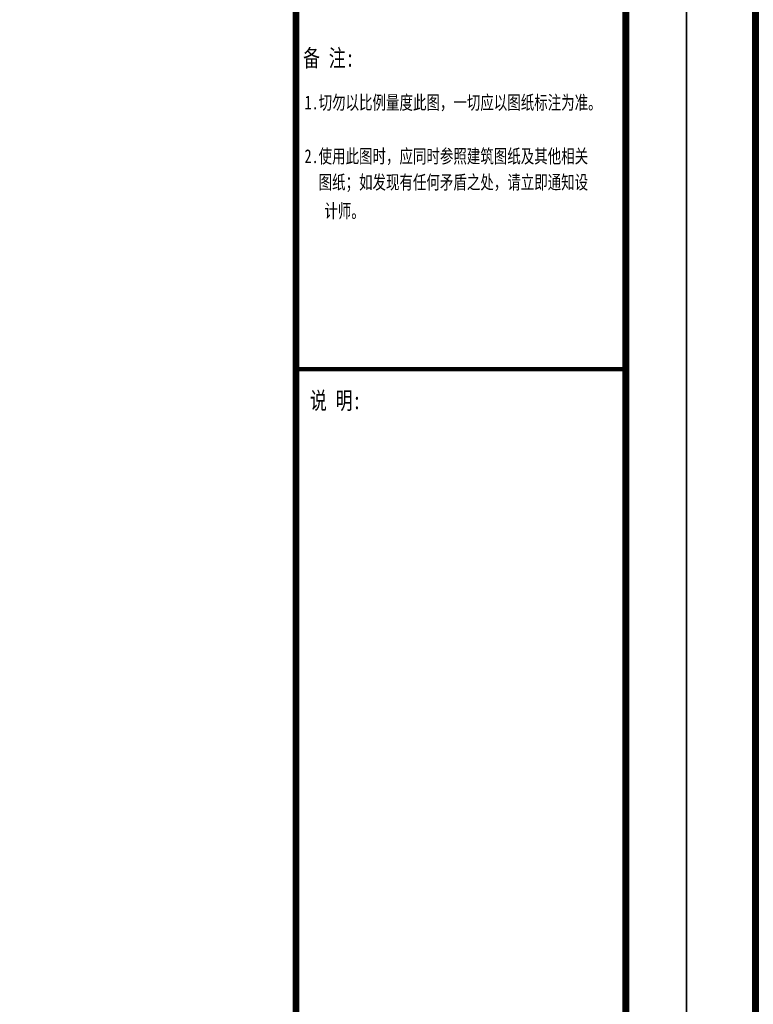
# Model space of a CAD drawing. Header units: millimetres. Extents: x -539149 to -534375, y 505028 to 505469.
# Tile 90 of 135: x -535683 to -535563, y 505207 to 505368. Entities that reach past the tile are written whole.
import ezdxf

# ---------------------------------------------------------------- set-up
doc = ezdxf.new("R2010")
doc.units = ezdxf.units.MM
doc.header["$LTSCALE"] = 10
doc.layers.add('A-建筑-窗户', color=4, linetype='Continuous')
doc.layers.add('A2图框$0$E-图框', color=100, linetype='Continuous')
doc.layers.add('A-批量打印图层', color=251, linetype='Continuous', plot=False)
doc.layers.add('A2图框$0$图框外线', color=1, linetype='Continuous', plot=False)
doc.styles.add('A2图框$0$宋体', font='txt', dxfattribs={"width": 0.75})

# ---------------------------------------------------------------- blocks, each defined once
blk = doc.blocks.new('A2图框')
at = {"layer": 'A2图框$0$E-图框', "color": 4, "const_width": 1.13}
blk.add_lwpolyline([(-363.4, 295.3), (209.38, 295.3), (209.38, -104.9), (-363.4, -104.9)], close=True, dxfattribs=at)
at = {"layer": 'A2图框$0$E-图框', "color": 4}
for points, const_width in [([(155.38, 295.3), (155.38, -104.9)], 1.13), ([(155.38, 157.24), (209.38, 157.24)], 0.707)]:
    blk.add_lwpolyline(points, dxfattribs=dict(at, const_width=const_width))
at = {"layer": 'A2图框$0$图框外线', "color": 1}
blk.add_lwpolyline([(-374.72, 305.2), (219.28, 305.2), (219.28, -114.8), (-374.72, -114.8)], close=True, dxfattribs=at)
blk.add_lwpolyline([(-374.72, 305.2), (219.28, 305.2), (219.28, -114.8), (-374.72, -114.8)], close=True, dxfattribs=at)
blk.add_lwpolyline([(-374.72, 305.2), (219.28, 305.2), (219.28, -114.8), (-374.72, -114.8)], close=True, dxfattribs=at)
at = {"layer": 'A2图框$0$E-图框', "color": 4, "linetype": 'Continuous', "style": 'A2图框$0$宋体', "width": 0.75}
for s, height, p in [('备 注:', 2.828, (156.54, 206.76)), ('1.切勿以比例量度此图，一切应以图纸标注为准。', 2.2626, (156.77, 199.76)), ('2.使用此图时，应同时参照建筑图纸及其他相关', 2.2626, (156.77, 190.97)), ('  图纸；如发现有任何矛盾之处，请立即通知设', 2.2626, (156.77, 186.71)), ('计师。', 2.263, (160.02, 182)), ('说 明:', 2.828, (157.67, 150.68))]:
    blk.add_text(s, height=height, dxfattribs=at).set_placement(p)

msp = doc.modelspace()

# ---------------------------------------------------------------- linework, layer by layer
at = {"layer": 'A-批量打印图层'}
for points in [[(-536167.961, 505458.51), (-535573.961, 505458.51), (-535573.961, 505038.51), (-536167.961, 505038.51)], [(-535573.961, 505458.51), (-534979.961, 505458.51), (-534979.961, 505038.51), (-535573.961, 505038.51)]]:
    msp.add_lwpolyline(points, close=True, dxfattribs=at)

# ---------------------------------------------------------------- block references
at = {"layer": 'A-建筑-窗户', "ltscale": 0.5}
for p in [(-535793.245, 505153.313), (-535199.245, 505153.313)]:
    msp.add_blockref('A2图框', p, dxfattribs=at)

doc.saveas('drawing.dxf')
